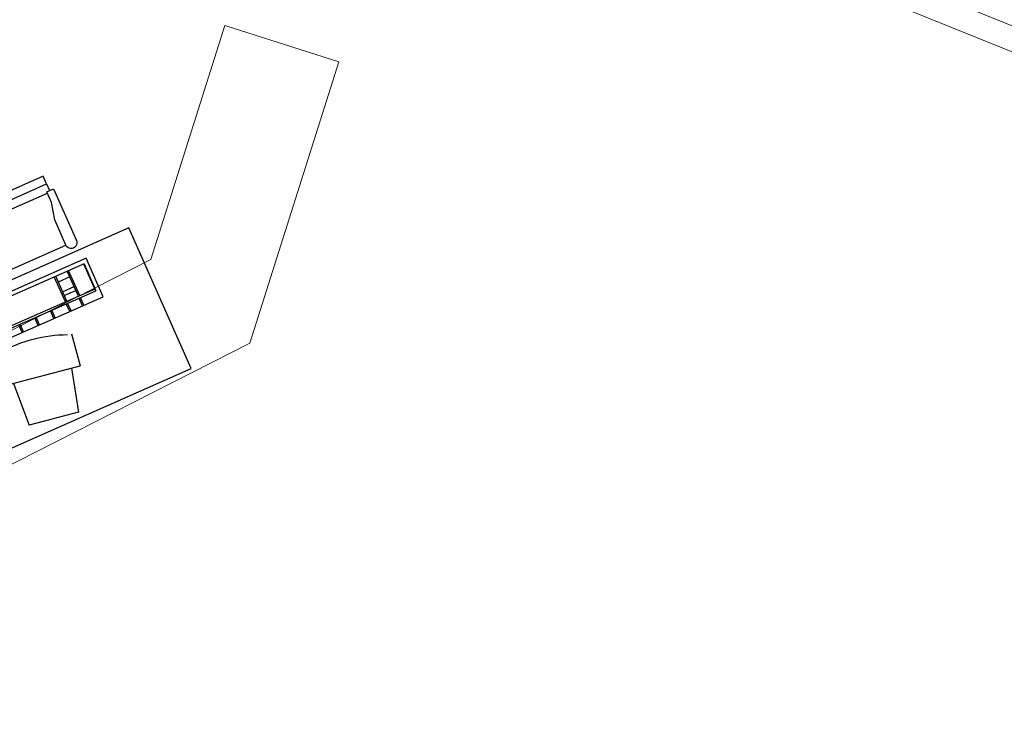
# Model space of a CAD drawing. Header units: inches. Extents: x 424 to 2043, y -237 to 445.
# Tile 51 of 256: x 637.49 to 641.61, y -121.5 to -118.51. Entities that reach past the tile are written whole.
import ezdxf

# ---------------------------------------------------------------- set-up
doc = ezdxf.new("R2010")
doc.units = ezdxf.units.IN
doc.header["$MEASUREMENT"] = 0
doc.layers.add('A-DOOR', color=31, linetype='Continuous', lineweight=9)
doc.layers.add('A-GENM', color=13, linetype='Continuous', lineweight=9)
doc.layers.add('MOBLEMAN', color=1, linetype='Continuous')

# ---------------------------------------------------------------- blocks, each defined once
blk = doc.blocks.new('Generic Models 10 - Generic Models 10-184522-همکف')
at = {"layer": 'A-GENM'}
for p, q in [((-113.2946, -3.4398), (-113.603, -4.4184)), ((-112.8177, -3.5901), (-113.2946, -3.4398)), ((-113.1892, -4.7687), (-112.8177, -3.5901)), ((-113.603, -4.4184), (-116.4416, -5.8647)), ((-116.3968, -6.4031), (-113.1892, -4.7687))]:
    blk.add_line(p, q, dxfattribs=at)
blk = doc.blocks.new('5-panel_Bi-fold_external_door_10806 - Type 1-225860-همکف')
at = {"layer": 'A-DOOR'}
for p, q in [((-2.331, 0.0516), (2.581, 0.0516)), ((-2.331, -0.05), (2.581, -0.05))]:
    blk.add_line(p, q, dxfattribs=at)
blk = doc.blocks.new('CHAIR3')
at = {"color": 0}
for p, q in [((-0.26208, 0.4704), (0, 0.4704)), ((-0.26208, 0.4368), (-0.26208, 0.4704)), ((-0.336, 0.02016), (-0.336, 0.45024)), ((-0.336, 0.45024), (-0.29568, 0.45024)), ((-0.29568, 0.45024), (-0.29568, 0.02016)), ((-0.29568, 0.45024), (-0.26208, 0.45024)), ((-0.20832, 0.4368), (-0.26208, 0.4368)), ((-0.25536, 0.4368), (-0.25536, 0.0336)), ((-0.12768, 0.41664), (-0.20832, 0.4368)), ((0, 0.41664), (-0.12768, 0.41664)), ((0, 0.41664), (0, 0.05376)), ((-0.12768, 0.05376), (-0.20832, 0.0336)), ((0, 0.05376), (-0.12768, 0.05376)), ((-0.29568, 0.02016), (-0.336, 0.02016)), ((-0.29568, 0.02016), (-0.26208, 0.02016)), ((-0.20832, 0.0336), (-0.26208, 0.0336)), ((-0.26208, 0.0336), (-0.26208, 0)), ((-0.26208, 0), (0, 0))]:
    blk.add_line(p, q, dxfattribs=at)
for centre in [(0, 0.44352), (0, 0.02688)]:
    blk.add_arc(centre, 0.02688, 270, 90, dxfattribs=at)
blk = doc.blocks.new('RAYANE 01')
at = {"layer": 'MOBLEMAN'}
for p, q in [((8.4608, 4.7715), (8.4575, 4.1272)), ((9.2898, 4.7673), (8.4608, 4.7715)), ((8.9169, 4.5649), (8.9658, 4.7444)), ((8.9658, 4.7444), (9.1758, 4.7092)), ((9.2865, 4.1229), (9.2898, 4.7673)), ((9.1634, 4.5235), (9.1758, 4.7092)), ((8.8574, 4.434), (8.8804, 4.571)), ((9.1999, 4.5174), (8.8804, 4.571)), ((9.1999, 4.5174), (9.177, 4.3804)), ((9.1587, 4.3835), (9.177, 4.3804)), ((8.6732, 4.3462), (8.6723, 4.17)), ((9.0962, 4.3441), (8.6732, 4.3462)), ((8.7613, 4.3458), (8.7611, 4.3105)), ((8.7675, 4.3458), (8.7673, 4.3105)), ((8.8204, 4.3455), (8.8202, 4.3102)), ((8.8265, 4.3455), (8.8263, 4.3102)), ((8.8926, 4.3451), (8.8924, 4.3099)), ((8.8988, 4.3451), (8.8986, 4.3098)), ((8.9649, 4.3447), (8.9647, 4.3095)), ((8.9711, 4.3447), (8.9709, 4.3095)), ((9.0371, 4.3444), (9.037, 4.3091)), ((9.0433, 4.3443), (9.0431, 4.3091)), ((9.0953, 4.1678), (9.0962, 4.3441)), ((8.69, 4.1875), (8.6906, 4.3109)), ((9.0784, 4.3089), (8.6906, 4.3109)), ((9.0783, 4.3001), (8.6906, 4.3021)), ((8.6926, 4.1875), (8.6933, 4.3109)), ((8.7611, 4.3017), (8.7605, 4.1872)), ((8.7673, 4.3017), (8.7667, 4.1871)), ((8.8201, 4.3014), (8.8195, 4.1869)), ((8.8263, 4.3014), (8.8257, 4.1868)), ((9.0751, 4.1855), (9.0757, 4.3089)), ((9.0777, 4.1855), (9.0784, 4.3089)), ((8.8199, 4.2574), (8.767, 4.2576)), ((8.82, 4.275), (8.7671, 4.2753)), ((8.7668, 4.2136), (8.8197, 4.2133)), ((8.6723, 4.17), (9.0953, 4.1678)), ((8.69, 4.1875), (9.0777, 4.1855)), ((8.4575, 4.1272), (9.2865, 4.1229))]:
    blk.add_line(p, q, dxfattribs=at)
blk.add_arc((9.1076, 4.9465), 0.5653, 245.7742, 275.1837, dxfattribs=at)
at = {"layer": 'MOBLEMAN', "xscale": -0.8999999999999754, "yscale": 0.9000000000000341, "zscale": 0.9, "rotation": 269.7045955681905}
blk.add_blockref('CHAIR3', (8.679, 4.0854), dxfattribs=at)

msp = doc.modelspace()

# ---------------------------------------------------------------- block references
at = {"layer": 'A-DOOR', "rotation": 337.9545470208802}
msp.add_blockref('5-panel_Bi-fold_external_door_10806 - Type 1-225860-همکف', (642.3971, -118.901), dxfattribs=at)
at = {"layer": 'A-GENM', "rotation": 359.9545470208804}
msp.add_blockref('Generic Models 10 - Generic Models 10-184522-همکف', (751.6494, -115.1897), dxfattribs=at)
at = {"layer": 'MOBLEMAN', "lineweight": 50, "rotation": 204.185618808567}
msp.add_blockref('RAYANE 01', (643.9747, -112.1555), dxfattribs=at)

doc.saveas('drawing.dxf')
